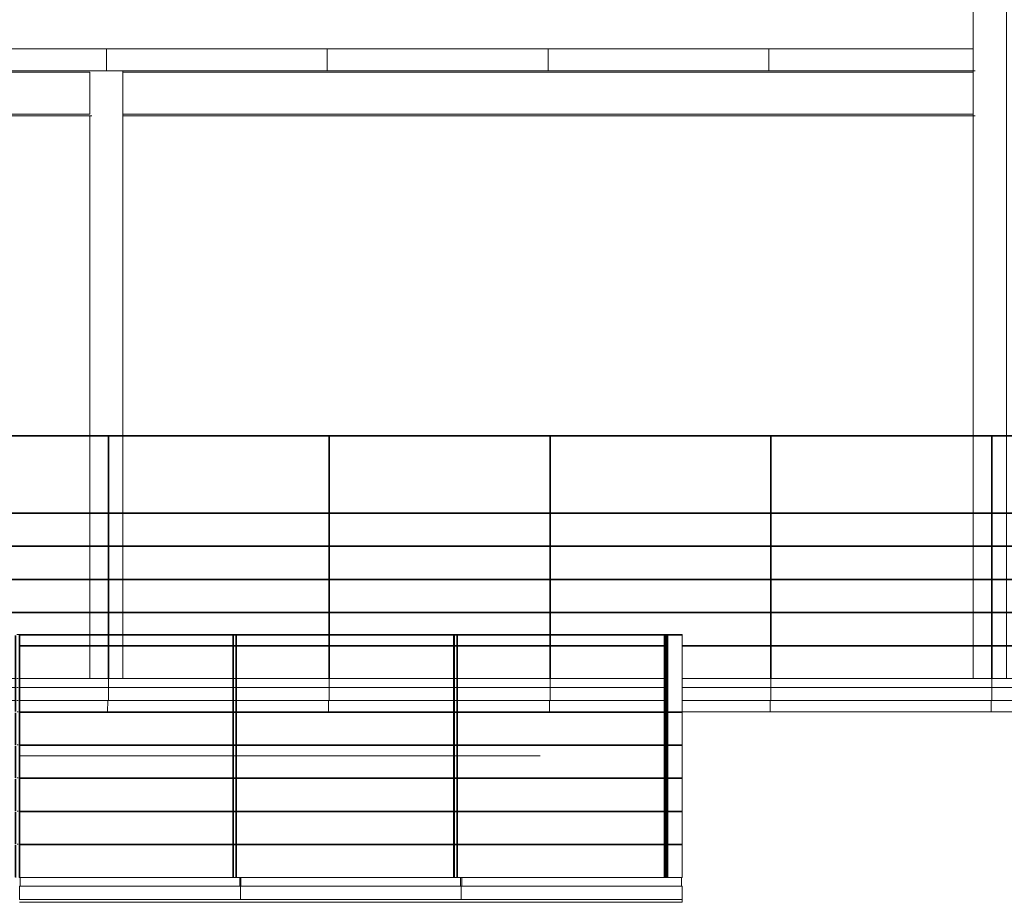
# Model space of a CAD drawing. Header units: millimetres. Extents: x 210059 to 342622, y 147607 to 161162.
# Tile 22 of 30: x 269422 to 273880, y 151338 to 155332. Entities that reach past the tile are written whole.
import ezdxf

# ---------------------------------------------------------------- set-up
doc = ezdxf.new("R2010")
doc.units = ezdxf.units.MM
for name, color, linetype, lineweight in [('A-GENM', 13, 'Continuous', 13), ('Balaústres', 7, 'Continuous', 5), ('C-TOPO', 7, 'Continuous', 5), ('Corrimão', 7, 'Continuous', 5), ('Guarda-corpos', 7, 'Continuous', 5), ('I-WALL', 2, 'Continuous', 13), ('S-BEAM', 12, 'Continuous', 13), ('S-COLS', 52, 'Continuous', 13)]:
    doc.layers.add(name, color=color, linetype=linetype, lineweight=lineweight)

# ---------------------------------------------------------------- blocks, each defined once
blk = doc.blocks.new('Guarda-corpo - 25mm-4287830-TRECHO 1 - CORTE LONGITUDINAL')
at = {"layer": 'Balaústres', "color": 55}
for p, q in [((269419.4, 152199.9), (269419.4, 152546.9)), ((269422.6, 152547.1), (269419.6, 152546.9)), ((269419.6, 151449.9), (269419.6, 152546.9)), ((269422.6, 152547.1), (269422.6, 151450.1)), ((269419.4, 152049.9), (269419.4, 152196.9)), ((269419.4, 151899.9), (269419.4, 152046.9)), ((269419.4, 151749.9), (269419.4, 151896.9)), ((269419.4, 151599.9), (269419.4, 151746.9)), ((269419.4, 151449.9), (269419.4, 151596.9)), ((269419.4, 151449.9), (269419.6, 151449.9)), ((269419.6, 151449.9), (269422.6, 151450.1))]:
    blk.add_line(p, q, dxfattribs=at)
blk = doc.blocks.new('Guarda-corpo - Guarda-corpo-2976281-TRECHO 1 - CORTE LONGITUDINAL')
blk.add_blockref('Guarda-corpo - 25mm-4287830-TRECHO 1 - CORTE LONGITUDINAL', (0, 0))
blk = doc.blocks.new('_EST_ PLACA PISO ESTRUTURAL BORDA - _EST_ PLACA PISO ESTRUTURAL BORDA-3703946-TRECHO 1 - CORTE LONGITUDINAL')
at = {"layer": 'A-GENM'}
for p, q in [((280823.8, 152310), (280823.8, 152350)), ((280823.8, 152350), (281823.8, 152350)), ((281823.8, 152350), (281823.8, 152310)), ((281823.8, 152310), (280823.8, 152310)), ((280823.8, 152250), (280823.8, 152310)), ((281823.8, 152310), (280823.8, 152310)), ((281823.8, 152310), (281823.8, 152250)), ((280820.2, 152200), (280820.3, 152250)), ((281823.8, 152250), (280823.8, 152250)), ((281820.3, 152250), (281820.2, 152200))]:
    blk.add_line(p, q, dxfattribs=at)
blk = doc.blocks.new('_EST_ PLACA PISO ESTRUTURAL BORDA - _EST_ PLACA PISO ESTRUTURAL BORDA-V85-TRECHO 1 - CORTE LONGITUDINAL')
at = {"layer": 'A-GENM'}
for p, q in [((271823.8, 152310), (271823.8, 152350)), ((271823.8, 152350), (272340.5, 152350)), ((272421, 152350), (272823.8, 152350)), ((272823.8, 152350), (272823.8, 152310)), ((272340.5, 152310), (271823.8, 152310)), ((271823.8, 152250), (271823.8, 152310)), ((272340.5, 152310), (271823.8, 152310)), ((272823.8, 152310), (272421, 152310)), ((272823.8, 152310), (272421, 152310)), ((272823.8, 152310), (272823.8, 152250)), ((271820.2, 152200), (271820.3, 152250)), ((272340.5, 152250), (271823.8, 152250)), ((272823.8, 152250), (272421, 152250)), ((272820.3, 152250), (272820.2, 152200))]:
    blk.add_line(p, q, dxfattribs=at)
blk = doc.blocks.new('_EST_ PLACA PISO ESTRUTURAL BORDA - _EST_ PLACA PISO ESTRUTURAL BORDA-V86-TRECHO 1 - CORTE LONGITUDINAL')
at = {"layer": 'A-GENM'}
for p, q in [((270823.8, 152310), (270823.8, 152350)), ((270823.8, 152350), (271387.1, 152350)), ((271390.1, 152350), (271401, 152350)), ((271404, 152350), (271823.8, 152350)), ((271823.8, 152350), (271823.8, 152310)), ((271387.1, 152310), (270823.8, 152310)), ((270823.8, 152250), (270823.8, 152310)), ((271387.1, 152310), (270823.8, 152310)), ((271401, 152310), (271390.1, 152310)), ((271401, 152310), (271390.1, 152310)), ((271823.8, 152310), (271404, 152310)), ((271823.8, 152310), (271404, 152310)), ((271823.8, 152310), (271823.8, 152250)), ((270820.2, 152200), (270820.3, 152250)), ((271387.1, 152250), (270823.8, 152250)), ((271401, 152250), (271390.1, 152250)), ((271823.8, 152250), (271404, 152250)), ((271820.3, 152250), (271820.2, 152200))]:
    blk.add_line(p, q, dxfattribs=at)
blk = doc.blocks.new('_EST_ PLACA PISO ESTRUTURAL BORDA - _EST_ PLACA PISO ESTRUTURAL BORDA-V87-TRECHO 1 - CORTE LONGITUDINAL')
at = {"layer": 'A-GENM'}
for p, q in [((268823.9, 152310), (268823.9, 152350)), ((268823.9, 152350), (268831.9, 152350)), ((268839, 152350), (269400.9, 152350)), ((269404, 152350), (269406.9, 152350)), ((269409.9, 152350), (269413.5, 152350)), ((269416.5, 152350), (269419.6, 152350)), ((269422.6, 152350), (269823.9, 152350)), ((269823.9, 152350), (269823.9, 152310)), ((268831.9, 152310), (268823.9, 152310)), ((268823.9, 152250), (268823.9, 152310)), ((268831.9, 152310), (268823.9, 152310)), ((269400.9, 152310), (268839, 152310)), ((269400.9, 152310), (268839, 152310)), ((269406.9, 152310), (269404, 152310)), ((269406.9, 152310), (269404, 152310)), ((269413.5, 152310), (269409.9, 152310)), ((269413.5, 152310), (269409.9, 152310)), ((269419.6, 152310), (269416.5, 152310)), ((269419.6, 152310), (269416.5, 152310)), ((269823.9, 152310), (269422.6, 152310)), ((269823.9, 152310), (269422.6, 152310)), ((269823.9, 152310), (269823.9, 152250)), ((268820.2, 152200), (268820.3, 152232.9)), ((268820.3, 152236.3), (268820.3, 152250)), ((268831.9, 152250), (268823.9, 152250)), ((269400.9, 152250), (268839, 152250)), ((269406.9, 152250), (269404, 152250)), ((269413.5, 152250), (269409.9, 152250)), ((269419.6, 152250), (269416.5, 152250)), ((269823.9, 152250), (269422.6, 152250)), ((269820.3, 152250), (269820.2, 152200))]:
    blk.add_line(p, q, dxfattribs=at)
blk = doc.blocks.new('_EST_ PLACA PISO ESTRUTURAL MEIO - _EST_ PLACA PISO ESTRUTURAL MEIO-3937319-TRECHO 1 - CORTE LONGITUDINAL')
at = {"layer": 'A-GENM'}
for p, q in [((269423.6, 151410), (269423.6, 151450)), ((269423.6, 151450), (270418.6, 151450)), ((270418.6, 151450), (270418.6, 151410)), ((269421.1, 151350), (269421.1, 151410)), ((270421.1, 151410), (269421.1, 151410)), ((269423.6, 151410), (270418.6, 151410)), ((270421.1, 151410), (270421.1, 151350)), ((269421.1, 151350), (270421.1, 151350))]:
    blk.add_line(p, q, dxfattribs=at)
blk = doc.blocks.new('_EST_ PLACA PISO ESTRUTURAL MEIO - _EST_ PLACA PISO ESTRUTURAL MEIO-V133-TRECHO 1 - CORTE LONGITUDINAL')
at = {"layer": 'A-GENM'}
for p, q in [((270423.6, 151450), (270418.6, 151450)), ((270423.6, 151410), (270423.6, 151450)), ((270423.6, 151450), (271418.6, 151450)), ((271418.6, 151450), (271418.6, 151410)), ((270421.1, 151350), (270421.1, 151410)), ((271421.1, 151410), (270421.1, 151410)), ((270423.6, 151410), (271418.6, 151410)), ((271421.1, 151410), (271421.1, 151350)), ((270421.1, 151350), (271421.1, 151350))]:
    blk.add_line(p, q, dxfattribs=at)
blk = doc.blocks.new('Guarda-corpo - 25mm-V141-TRECHO 1 - CORTE LONGITUDINAL')
at = {"layer": 'Balaústres', "color": 55}
for p, q in [((270386.9, 152200), (270386.9, 152547)), ((270390.1, 152547), (270387.1, 152547)), ((270387.1, 151450), (270387.1, 152547)), ((270390.1, 152547), (270390.1, 151450)), ((270386.9, 152050), (270386.9, 152197)), ((270386.9, 151900), (270386.9, 152047)), ((270386.9, 151750), (270386.9, 151897)), ((270386.9, 151600), (270386.9, 151747)), ((270386.9, 151450), (270386.9, 151597)), ((270387.1, 151450), (270390.1, 151450))]:
    blk.add_line(p, q, dxfattribs=at)
blk = doc.blocks.new('Guarda-corpo - 25mm-V142-TRECHO 1 - CORTE LONGITUDINAL')
at = {"layer": 'Balaústres', "color": 55}
for p, q in [((272353.075204, 152200), (272353.075204, 152547)), ((272353.075204, 152050), (272353.075204, 152197)), ((272353.075204, 151900), (272353.075204, 152047)), ((272353.075204, 151750), (272353.075204, 151897)), ((272353.075204, 151600), (272353.075204, 151747)), ((272353.075204, 151450), (272353.075204, 151597))]:
    blk.add_line(p, q, dxfattribs=at)
blk = doc.blocks.new('Guarda-corpo - 25mm-V143-TRECHO 1 - CORTE LONGITUDINAL')
at = {"layer": 'Balaústres', "color": 55}
for p, q in [((271400.7, 152547), (271400.7, 152200)), ((271401, 152200), (271401, 152547)), ((271404, 152200), (271404, 152547)), ((271400.7, 152197), (271400.7, 152050)), ((271401, 152050), (271401, 152197)), ((271404, 152050), (271404, 152197)), ((271400.7, 152047), (271400.7, 151900)), ((271401, 151900), (271401, 152047)), ((271404, 151900), (271404, 152047)), ((271400.7, 151897), (271400.7, 151750)), ((271401, 151750), (271401, 151897)), ((271404, 151750), (271404, 151897)), ((271400.7, 151747), (271400.7, 151600)), ((271401, 151600), (271401, 151747)), ((271404, 151600), (271404, 151747)), ((271400.7, 151597), (271400.7, 151450)), ((271401, 151450), (271401, 151597)), ((271404, 151450), (271404, 151597))]:
    blk.add_line(p, q, dxfattribs=at)
blk = doc.blocks.new('Guarda-corpo - 25mm-V144-TRECHO 1 - CORTE LONGITUDINAL')
at = {"layer": 'Balaústres', "color": 55}
for p, q in [((272356, 152200), (272356, 152547)), ((272421, 152200), (272421, 152547)), ((272356, 152050), (272356, 152197)), ((272421, 152050), (272421, 152197)), ((272356, 151900), (272356, 152047)), ((272421, 151900), (272421, 152047)), ((272356, 151750), (272356, 151897)), ((272421, 151750), (272421, 151897)), ((272356, 151600), (272356, 151747)), ((272421, 151600), (272421, 151747)), ((272356, 151450), (272356, 151597)), ((272421, 151450), (272421, 151597)), ((272418.6, 151450), (272421, 151450))]:
    blk.add_line(p, q, dxfattribs=at)
blk = doc.blocks.new('Guarda-corpo - 25mm-V145-TRECHO 1 - CORTE LONGITUDINAL')
at = {"layer": 'Balaústres', "color": 55}
for p, q in [((269422.6, 152547), (269419.6, 152547)), ((269422.6, 152547), (269422.6, 151450)), ((269419.6, 151450), (269422.6, 151450))]:
    blk.add_line(p, q, dxfattribs=at)
blk = doc.blocks.new('Guarda-corpo - 25mm-V146-TRECHO 1 - CORTE LONGITUDINAL')
at = {"layer": 'Balaústres', "color": 55}
for p, q in [((269400.8, 152545.4), (269400.8, 152200.5)), ((269401, 152200.5), (269401, 152545.4)), ((269404, 152200.3), (269404, 152545.6)), ((269400.8, 152195.4), (269400.8, 152050.5)), ((269401, 152050.5), (269401, 152195.4)), ((269404, 152050.3), (269404, 152195.6)), ((269400.8, 152045.4), (269400.8, 151900.5)), ((269401, 151900.5), (269401, 152045.4)), ((269404, 151900.3), (269404, 152045.6)), ((269400.8, 151895.4), (269400.8, 151750.5)), ((269401, 151750.5), (269401, 151895.4)), ((269404, 151750.3), (269404, 151895.6)), ((269400.8, 151745.4), (269400.8, 151600.5)), ((269401, 151600.5), (269401, 151745.4)), ((269404, 151600.3), (269404, 151745.6)), ((269400.8, 151595.4), (269400.8, 151450.5)), ((269401, 151450.5), (269401, 151595.4)), ((269404, 151450.3), (269404, 151595.6))]:
    blk.add_line(p, q, dxfattribs=at)
blk = doc.blocks.new('Guarda-corpo - Guarda-corpo-3730731-TRECHO 1 - CORTE LONGITUDINAL')
at = {"layer": 'Corrimão', "color": 55}
for p, q in [((269408.4, 152550), (269421.1, 152550)), ((269421.1, 152547), (269421.1, 152550)), ((269421.1, 152550), (272421.1, 152550)), ((269421.1, 152547), (272421.1, 152547)), ((272421.1, 152547), (272421.1, 152550)), ((269409.9, 152200), (269413.5, 152200)), ((269416.5, 152200), (269419.6, 152200)), ((269421.1, 152197), (269421.1, 152200)), ((269421.1, 152200), (272421.1, 152200)), ((269421.1, 152197), (272421.1, 152197)), ((272421.1, 152200), (272421.1, 152197)), ((269409.9, 152050), (269413.5, 152050)), ((269416.5, 152050), (269419.6, 152050)), ((269421.1, 152047), (269421.1, 152050)), ((269421.1, 152050), (272421.1, 152050)), ((269421.1, 152047), (272421.1, 152047)), ((272421.1, 152050), (272421.1, 152047)), ((269409.9, 151900), (269413.5, 151900)), ((269416.5, 151900), (269419.6, 151900)), ((269421.1, 151897), (269421.1, 151900)), ((269421.1, 151900), (272421.1, 151900)), ((269421.1, 151897), (272421.1, 151897)), ((272421.1, 151900), (272421.1, 151897)), ((269409.9, 151750), (269413.5, 151750)), ((269416.5, 151750), (269419.6, 151750)), ((269421.1, 151747), (269421.1, 151750)), ((269421.1, 151750), (272421.1, 151750)), ((269421.1, 151747), (272421.1, 151747)), ((272421.1, 151750), (272421.1, 151747)), ((269409.9, 151600), (269413.5, 151600)), ((269416.5, 151600), (269419.6, 151600)), ((269421.1, 151597), (269421.1, 151600)), ((269421.1, 151600), (272421.1, 151600)), ((269421.1, 151597), (272421.1, 151597)), ((272421.1, 151600), (272421.1, 151597))]:
    blk.add_line(p, q, dxfattribs=at)
for name, p in [('Guarda-corpo - 25mm-V146-TRECHO 1 - CORTE LONGITUDINAL', (0, 0)), ('Guarda-corpo - 25mm-V145-TRECHO 1 - CORTE LONGITUDINAL', (0, 0)), ('Guarda-corpo - 25mm-V141-TRECHO 1 - CORTE LONGITUDINAL', (0, 0)), ('Guarda-corpo - 25mm-V143-TRECHO 1 - CORTE LONGITUDINAL', (-1000, 0)), ('Guarda-corpo - 25mm-V141-TRECHO 1 - CORTE LONGITUDINAL', (1000, 0)), ('Guarda-corpo - 25mm-V143-TRECHO 1 - CORTE LONGITUDINAL', (0, 0)), ('Guarda-corpo - 25mm-V142-TRECHO 1 - CORTE LONGITUDINAL', (-12.6, 0)), ('Guarda-corpo - 25mm-V142-TRECHO 1 - CORTE LONGITUDINAL', (-9.4, 0)), ('Guarda-corpo - 25mm-V142-TRECHO 1 - CORTE LONGITUDINAL', (-6.3, 0)), ('Guarda-corpo - 25mm-V142-TRECHO 1 - CORTE LONGITUDINAL', (-3.1, 0)), ('Guarda-corpo - 25mm-V142-TRECHO 1 - CORTE LONGITUDINAL', (0, 0)), ('Guarda-corpo - 25mm-V144-TRECHO 1 - CORTE LONGITUDINAL', (0, 0))]:
    blk.add_blockref(name, p)
blk = doc.blocks.new('_EST_ PILAR METÁLICO COM ILUMINAÇÃO - 150 x 150-V149-TRECHO 1 - CORTE LONGITUDINAL')
at = {"layer": 'S-COLS'}
for p, q in [((273743.1, 157161.8), (273739.2, 156279)), ((273743.3, 157079.9), (273743.1, 157161.8)), ((273743.1, 157161.8), (273893.1, 157161.8)), ((273893.1, 157161.8), (273893.3, 157079.9)), ((273739.6, 156262), (273743.3, 157079.9)), ((273893.3, 157079.9), (273743.3, 157079.9)), ((273749.7, 156267.7), (273753.3, 157074.2)), ((273753.3, 157074.2), (273883.3, 157074.2)), ((273757.7, 156963.2), (273758.2, 157074.4)), ((273758.3, 157068.8), (273758.3, 157074.4)), ((273878.3, 157074.2), (273878.3, 157068.8)), ((273882.8, 157074.2), (273879.5, 156338.4)), ((273883.3, 157074.2), (273879.7, 156267.7)), ((273893.3, 157079.9), (273889.6, 156262)), ((273758.3, 157068.8), (273757.7, 156950.3)), ((273878.3, 157068.8), (273758.3, 157068.8)), ((273877.7, 156950.3), (273878.3, 157068.8)), ((273756.7, 156736.6), (273757.7, 156960.3)), ((273757.7, 156947.4), (273756.7, 156723.7)), ((273757.7, 156950.3), (273757.7, 156963.2)), ((273757.7, 156947.4), (273757.7, 156960.3)), ((273757.7, 156950.3), (273877.7, 156950.3)), ((273877.7, 156947.4), (273757.7, 156947.4)), ((273876.7, 156723.7), (273877.7, 156947.4)), ((273877.7, 156950.3), (273877.7, 156947.4)), ((273755.7, 156510.1), (273756.7, 156733.8)), ((273756.7, 156720.9), (273755.7, 156497.2)), ((273756.7, 156723.7), (273756.7, 156736.6)), ((273756.7, 156720.9), (273756.7, 156733.8)), ((273756.7, 156723.7), (273876.7, 156723.7)), ((273876.7, 156720.9), (273756.7, 156720.9)), ((273875.7, 156497.2), (273876.7, 156720.9)), ((273876.7, 156723.7), (273876.7, 156720.9)), ((273754.7, 156283.5), (273755.7, 156507.2)), ((273755.7, 156494.3), (273754.7, 156270.6)), ((273755.7, 156497.2), (273755.7, 156510.1)), ((273755.7, 156494.3), (273755.7, 156507.2)), ((273755.7, 156497.2), (273875.7, 156497.2)), ((273875.7, 156494.3), (273755.7, 156494.3)), ((273874.7, 156270.6), (273875.7, 156494.3)), ((273875.7, 156497.2), (273875.7, 156494.3)), ((273755, 156338.4), (273750, 156338.4)), ((273879.5, 156338.4), (273875, 156338.4)), ((273879.7, 156267.7), (273879.5, 156338.4)), ((273739.2, 155200), (273739.2, 156279)), ((273754.7, 156270.6), (273754.7, 156283.5)), ((273739.6, 156262), (273739.6, 153450)), ((273889.6, 156262), (273739.6, 156262)), ((273879.7, 156267.7), (273749.7, 156267.7)), ((273754.7, 156270.6), (273874.7, 156270.6)), ((273889.6, 153450), (273889.6, 156262)), ((273739.2, 153450), (273739.2, 154897)), ((273739.2, 153100), (273739.2, 153447)), ((273739.6, 153447), (273739.6, 153100)), ((273889.6, 153100), (273889.6, 153447)), ((273739.2, 152950), (273739.2, 153097)), ((273739.6, 153097), (273739.6, 152950)), ((273889.6, 152950), (273889.6, 153097)), ((273739.2, 152800), (273739.2, 152947)), ((273739.6, 152947), (273739.6, 152800)), ((273889.6, 152800), (273889.6, 152947)), ((273739.2, 152650), (273739.2, 152797)), ((273739.6, 152797), (273739.6, 152650)), ((273889.6, 152650), (273889.6, 152797)), ((273739.2, 152500), (273739.2, 152647)), ((273739.6, 152647), (273739.6, 152500)), ((273889.6, 152500), (273889.6, 152647)), ((273739.2, 152350), (273739.2, 152497)), ((273739.6, 152497), (273739.6, 152350)), ((273889.6, 152350), (273889.6, 152497))]:
    blk.add_line(p, q, dxfattribs=at)
blk = doc.blocks.new('M_HSS-Hollow Structural Section-Column - 150 x 150-V150-TRECHO 1 - CORTE LONGITUDINAL')
at = {"layer": 'S-COLS'}
for p, q in [((269749.7, 155100), (269739.6, 155100)), ((269879.7, 155100), (269749.7, 155100)), ((269889.6, 155100), (269879.7, 155100)), ((269889.6, 153450), (269889.6, 155100)), ((269739.2, 154897), (269739.2, 153450)), ((269739.2, 153447), (269739.2, 153100)), ((269889.6, 153100), (269889.6, 153447)), ((269739.2, 153097), (269739.2, 152950)), ((269889.6, 152950), (269889.6, 153097)), ((269739.2, 152947), (269739.2, 152800)), ((269889.6, 152800), (269889.6, 152947)), ((269739.2, 152797), (269739.2, 152650)), ((269889.6, 152650), (269889.6, 152797)), ((269739.2, 152647), (269739.2, 152550)), ((269889.6, 152550), (269889.6, 152647)), ((269739.2, 152547), (269739.2, 152500)), ((269889.6, 152500), (269889.6, 152547)), ((269739.2, 152497), (269739.2, 152350)), ((269889.6, 152350), (269889.6, 152497))]:
    blk.add_line(p, q, dxfattribs=at)
blk = doc.blocks.new('_EME_ GRADEX PISO 3X1  - _EME_ GRADEX PISO 3X1 -V173-TRECHO 1 - CORTE LONGITUDINAL')
at = {"layer": 'A-GENM'}
for p, q in [((279814.4, 155200), (280814.4, 155200)), ((279814.4, 155200), (279814.4, 155105)), ((280814.4, 155200), (280814.4, 155105)), ((279814.4, 155105), (279814.4, 155100)), ((280814.4, 155105), (280814.4, 155100))]:
    blk.add_line(p, q, dxfattribs=at)
blk = doc.blocks.new('_EME_ GRADEX PISO 3X1  - _EME_ GRADEX PISO 3X1 -V176-TRECHO 1 - CORTE LONGITUDINAL')
at = {"layer": 'A-GENM'}
for p, q in [((272814.4, 155200), (273739.6, 155200)), ((272814.4, 155105), (272814.4, 155200)), ((272814.4, 155100), (272814.4, 155105))]:
    blk.add_line(p, q, dxfattribs=at)
blk = doc.blocks.new('_EME_ GRADEX PISO 3X1  - _EME_ GRADEX PISO 3X1 -V171-TRECHO 1 - CORTE LONGITUDINAL')
at = {"layer": 'A-GENM'}
for p, q in [((282814.4, 155200), (283814.4, 155200)), ((282814.4, 155105), (282814.4, 155200)), ((283814.4, 155105), (283814.4, 155200)), ((282814.4, 155100), (282814.4, 155105)), ((283814.4, 155100), (283814.4, 155105))]:
    blk.add_line(p, q, dxfattribs=at)
blk = doc.blocks.new('Guarda-corpo - 25mm-V208-TRECHO 1 - CORTE LONGITUDINAL')
at = {"layer": 'Balaústres', "color": 55}
for p, q in [((273822.1, 153100), (273822.1, 153447)), ((273822.3, 153447), (273825.3, 153447)), ((273822.3, 152350), (273822.3, 153447)), ((273825.3, 152350), (273825.3, 153447)), ((273822.1, 152950), (273822.1, 153097)), ((273822.1, 152800), (273822.1, 152947)), ((273822.1, 152650), (273822.1, 152797)), ((273822.1, 152500), (273822.1, 152647)), ((273822.1, 152350), (273822.1, 152497)), ((273823.8, 152350), (273822.3, 152350)), ((273825.3, 152350), (273823.8, 152350))]:
    blk.add_line(p, q, dxfattribs=at)
blk = doc.blocks.new('Guarda-corpo - 25mm-V209-TRECHO 1 - CORTE LONGITUDINAL')
at = {"layer": 'Balaústres', "color": 55}
for p, q in [((272822.1, 153100), (272822.1, 153447)), ((272822.3, 153447), (272825.3, 153447)), ((272822.3, 152350), (272822.3, 153447)), ((272825.3, 152350), (272825.3, 153447)), ((272822.1, 152950), (272822.1, 153097)), ((272822.1, 152800), (272822.1, 152947)), ((272822.1, 152650), (272822.1, 152797)), ((272822.1, 152500), (272822.1, 152647)), ((272822.1, 152350), (272822.1, 152497)), ((272823.8, 152350), (272822.3, 152350)), ((272825.3, 152350), (272823.8, 152350))]:
    blk.add_line(p, q, dxfattribs=at)
blk = doc.blocks.new('Guarda-corpo - 25mm-V210-TRECHO 1 - CORTE LONGITUDINAL')
at = {"layer": 'Balaústres', "color": 55}
for p, q in [((271822.1, 153100), (271822.1, 153447)), ((271822.3, 153447), (271825.3, 153447)), ((271822.3, 152550), (271822.3, 153447)), ((271825.3, 152550), (271825.3, 153447)), ((271822.1, 152950), (271822.1, 153097)), ((271822.1, 152800), (271822.1, 152947)), ((271822.1, 152650), (271822.1, 152797)), ((271822.1, 152550), (271822.1, 152647)), ((271822.1, 152500), (271822.1, 152547)), ((271822.3, 152350), (271822.3, 152547)), ((271825.3, 152350), (271825.3, 152547)), ((271822.1, 152350), (271822.1, 152497)), ((271823.8, 152350), (271822.3, 152350)), ((271825.3, 152350), (271823.8, 152350))]:
    blk.add_line(p, q, dxfattribs=at)
blk = doc.blocks.new('Guarda-corpo - 25mm-V211-TRECHO 1 - CORTE LONGITUDINAL')
at = {"layer": 'Balaústres', "color": 55}
for p, q in [((270822.1, 153100), (270822.1, 153447)), ((270822.3, 153447), (270825.3, 153447)), ((270822.3, 152550), (270822.3, 153447)), ((270825.3, 152550), (270825.3, 153447)), ((270822.1, 152950), (270822.1, 153097)), ((270822.1, 152800), (270822.1, 152947)), ((270822.1, 152650), (270822.1, 152797)), ((270822.1, 152550), (270822.1, 152647)), ((270822.1, 152500), (270822.1, 152547)), ((270822.3, 152350), (270822.3, 152547)), ((270825.3, 152350), (270825.3, 152547)), ((270822.1, 152350), (270822.1, 152497)), ((270823.8, 152350), (270822.3, 152350)), ((270825.3, 152350), (270823.8, 152350))]:
    blk.add_line(p, q, dxfattribs=at)
blk = doc.blocks.new('Guarda-corpo - 25mm-V212-TRECHO 1 - CORTE LONGITUDINAL')
at = {"layer": 'Balaústres', "color": 55}
for p, q in [((269822.1, 153100), (269822.1, 153447)), ((269822.4, 153447), (269825.4, 153447)), ((269822.4, 152550), (269822.4, 153447)), ((269825.4, 152550), (269825.4, 153447)), ((269822.1, 152950), (269822.1, 153097)), ((269822.1, 152800), (269822.1, 152947)), ((269822.1, 152650), (269822.1, 152797)), ((269822.1, 152550), (269822.1, 152647)), ((269822.1, 152500), (269822.1, 152547)), ((269822.4, 152350), (269822.4, 152547)), ((269825.4, 152350), (269825.4, 152547)), ((269822.1, 152350), (269822.1, 152497)), ((269823.9, 152350), (269822.4, 152350)), ((269825.4, 152350), (269823.9, 152350))]:
    blk.add_line(p, q, dxfattribs=at)
blk = doc.blocks.new('Guarda-corpo - Guarda-corpo-4281392-TRECHO 1 - CORTE LONGITUDINAL')
at = {"layer": 'Corrimão', "color": 55}
for p, q in [((281823.8, 153450), (254823.9, 153450)), ((254882.1, 153447), (281823.8, 153447)), ((281823.8, 153100), (260501.5, 153100)), ((260550.1, 153097), (281823.8, 153097)), ((281823.8, 152950), (262930.7, 152950)), ((262979.2, 152947), (281823.8, 152947)), ((281823.8, 152800), (265359.8, 152800)), ((265408.4, 152797), (281823.8, 152797)), ((281823.8, 152650), (267789, 152650)), ((267837.5, 152647), (281823.8, 152647)), ((270387.1, 152500), (269422.6, 152500)), ((269422.6, 152497), (270387.1, 152497)), ((270401, 152500), (270390.1, 152500)), ((270390.1, 152497), (270401, 152497)), ((271387.1, 152500), (270404, 152500)), ((270404, 152497), (271387.1, 152497)), ((271401, 152500), (271390.1, 152500)), ((271390.1, 152497), (271401, 152497)), ((272340.5, 152500), (271404, 152500)), ((271404, 152497), (272340.5, 152497)), ((281823.8, 152500), (272421, 152500)), ((272421, 152497), (281823.8, 152497))]:
    blk.add_line(p, q, dxfattribs=at)
for name in ['Guarda-corpo - 25mm-V212-TRECHO 1 - CORTE LONGITUDINAL', 'Guarda-corpo - 25mm-V211-TRECHO 1 - CORTE LONGITUDINAL', 'Guarda-corpo - 25mm-V210-TRECHO 1 - CORTE LONGITUDINAL', 'Guarda-corpo - 25mm-V209-TRECHO 1 - CORTE LONGITUDINAL', 'Guarda-corpo - 25mm-V208-TRECHO 1 - CORTE LONGITUDINAL']:
    blk.add_blockref(name, (0, 0))

msp = doc.modelspace()

# ---------------------------------------------------------------- linework, layer by layer
at = {"layer": 'C-TOPO'}
for p, q in [((269422.6, 152000), (270387.1, 152000)), ((270390.1, 152000), (270401, 152000)), ((270404, 152000), (270547.1, 152000)), ((270547.1, 152000), (271387.1, 152000)), ((271390.1, 152000), (271401, 152000)), ((271404, 152000), (271779.4, 152000))]:
    msp.add_line(p, q, dxfattribs=at)
at = {"layer": 'I-WALL'}
msp.add_line((281821.2, 152200), (272421.1, 152200), dxfattribs=at)
at = {"layer": 'S-BEAM'}
for p, q in [((269739.6, 155100), (265964.6, 155100)), ((269739.6, 155093.5), (265964.6, 155093.5)), ((269739.4, 155080.9), (269739.4, 154916.1)), ((269749.2, 155100), (269740.2, 155100)), ((273739.6, 155100), (269889.6, 155100)), ((273739.6, 155093.5), (269889.6, 155093.5)), ((273739.4, 155080.9), (273739.4, 154916.1)), ((273739.6, 155100), (273739.6, 155093.5)), ((273748.9, 155100), (273740.2, 155100)), ((265964.6, 154903.5), (269739.6, 154903.5)), ((269739.6, 154897), (265964.6, 154897)), ((269740.2, 154897), (269749.2, 154897)), ((269889.6, 154903.5), (273739.6, 154903.5)), ((273739.6, 154897), (269889.6, 154897)), ((273739.6, 154903.5), (273739.6, 154897)), ((273740.2, 154897), (273748.9, 154897)), ((269421.1, 151350), (272421.1, 151350)), ((269421.6, 151337.5), (272421.1, 151337.5)), ((272421.1, 151350), (272421.1, 151337.5))]:
    msp.add_line(p, q, dxfattribs=at)
for centre, start_param, end_param in [((269739.5, 155080.9), 0, 1.570796), ((273739.5, 155080.9), 0, 1.570796), ((269739.5, 154916.1), 1.570796, 3.141593), ((273739.5, 154916.1), 1.570796, 3.141593)]:
    msp.add_ellipse(centre, major_axis=(0, 12.6), ratio=0.003144, start_param=start_param, end_param=end_param, dxfattribs=at)

# ---------------------------------------------------------------- block references
at = {"layer": 'A-GENM'}
for name, p in [('_EME_ GRADEX PISO 3X1  - _EME_ GRADEX PISO 3X1 -V171-TRECHO 1 - CORTE LONGITUDINAL', (-13999.9, 0)), ('_EME_ GRADEX PISO 3X1  - _EME_ GRADEX PISO 3X1 -V173-TRECHO 1 - CORTE LONGITUDINAL', (-10000, 0)), ('_EME_ GRADEX PISO 3X1  - _EME_ GRADEX PISO 3X1 -V171-TRECHO 1 - CORTE LONGITUDINAL', (-11999.9, 0)), ('_EME_ GRADEX PISO 3X1  - _EME_ GRADEX PISO 3X1 -V173-TRECHO 1 - CORTE LONGITUDINAL', (-8000, 0)), ('_EME_ GRADEX PISO 3X1  - _EME_ GRADEX PISO 3X1 -V176-TRECHO 1 - CORTE LONGITUDINAL', (0, 0)), ('_EST_ PLACA PISO ESTRUTURAL BORDA - _EST_ PLACA PISO ESTRUTURAL BORDA-V87-TRECHO 1 - CORTE LONGITUDINAL', (0, 0)), ('_EST_ PLACA PISO ESTRUTURAL BORDA - _EST_ PLACA PISO ESTRUTURAL BORDA-V86-TRECHO 1 - CORTE LONGITUDINAL', (-1000, 0)), ('_EST_ PLACA PISO ESTRUTURAL BORDA - _EST_ PLACA PISO ESTRUTURAL BORDA-V86-TRECHO 1 - CORTE LONGITUDINAL', (0, 0)), ('_EST_ PLACA PISO ESTRUTURAL BORDA - _EST_ PLACA PISO ESTRUTURAL BORDA-V85-TRECHO 1 - CORTE LONGITUDINAL', (0, 0)), ('_EST_ PLACA PISO ESTRUTURAL BORDA - _EST_ PLACA PISO ESTRUTURAL BORDA-3703946-TRECHO 1 - CORTE LONGITUDINAL', (-8000, 0)), ('_EST_ PLACA PISO ESTRUTURAL BORDA - _EST_ PLACA PISO ESTRUTURAL BORDA-3703946-TRECHO 1 - CORTE LONGITUDINAL', (-7000, 0)), ('_EST_ PLACA PISO ESTRUTURAL MEIO - _EST_ PLACA PISO ESTRUTURAL MEIO-3937319-TRECHO 1 - CORTE LONGITUDINAL', (0, 0)), ('_EST_ PLACA PISO ESTRUTURAL MEIO - _EST_ PLACA PISO ESTRUTURAL MEIO-V133-TRECHO 1 - CORTE LONGITUDINAL', (0, 0)), ('_EST_ PLACA PISO ESTRUTURAL MEIO - _EST_ PLACA PISO ESTRUTURAL MEIO-V133-TRECHO 1 - CORTE LONGITUDINAL', (1000, 0))]:
    msp.add_blockref(name, p, dxfattribs=at)
at = {"layer": 'Guarda-corpos', "color": 55}
for name in ['Guarda-corpo - Guarda-corpo-4281392-TRECHO 1 - CORTE LONGITUDINAL', 'Guarda-corpo - Guarda-corpo-2976281-TRECHO 1 - CORTE LONGITUDINAL', 'Guarda-corpo - Guarda-corpo-3730731-TRECHO 1 - CORTE LONGITUDINAL']:
    msp.add_blockref(name, (0, 0), dxfattribs=at)
at = {"layer": 'S-COLS'}
for name in ['_EST_ PILAR METÁLICO COM ILUMINAÇÃO - 150 x 150-V149-TRECHO 1 - CORTE LONGITUDINAL', 'M_HSS-Hollow Structural Section-Column - 150 x 150-V150-TRECHO 1 - CORTE LONGITUDINAL']:
    msp.add_blockref(name, (0, 0), dxfattribs=at)

doc.saveas('drawing.dxf')
